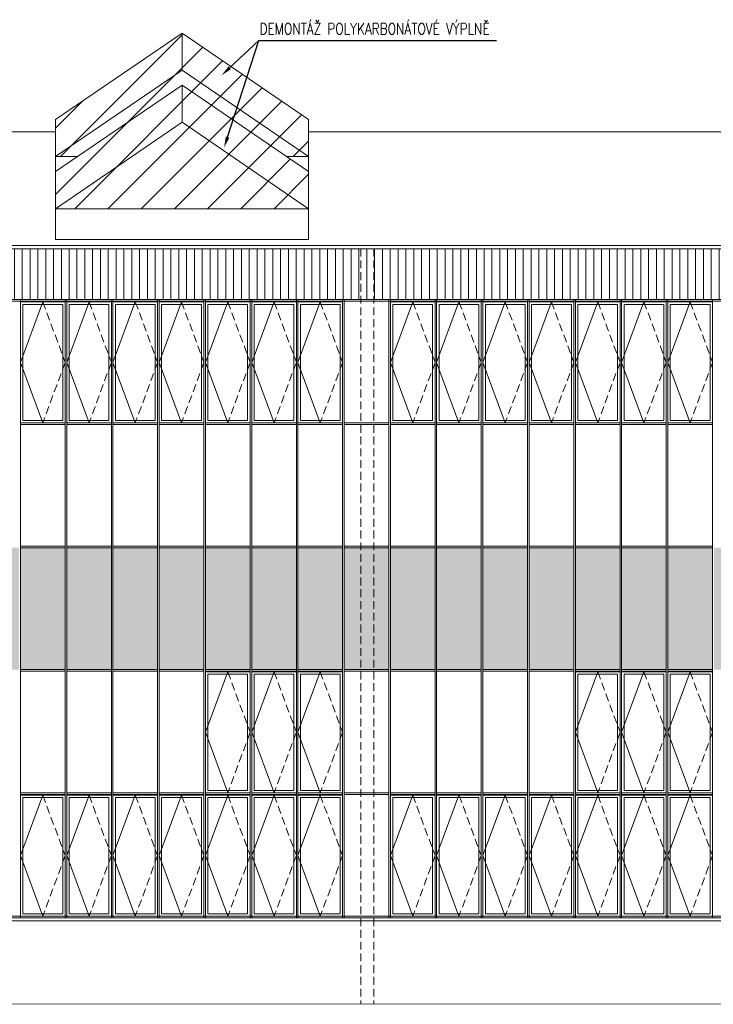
# Model space of a CAD drawing. Header units: millimetres. Extents: x -485339 to 286898, y -1189934 to 1602269.
# Tile 169 of 230: x -133517 to -122267, y -547485 to -531516. Entities that reach past the tile are written whole.
import ezdxf
from ezdxf import colors
from ezdxf.entities.mleader import LeaderData, LeaderLine
from ezdxf.math import Vec2, Vec3

# ---------------------------------------------------------------- set-up
doc = ezdxf.new("R2010")
doc.units = ezdxf.units.MM
doc.header["$LTSCALE"] = 10
doc.linetypes.add('DASHED', pattern=[19.05, 12.7, -6.35])
doc.linetypes.add('ČÁRKOVANÁ', pattern=[19.05, 12.7, -6.35])
for name, color, linetype, lineweight, true_color in [('BOUR_OBV.PLÁŠT', 7, 'Continuous', 18, 0x4ccd32), ('BOUR_OKNA', 7, 'Continuous', 18, 0x4ccd32), ('BOUR_ŠRAFY', 7, 'Continuous', 18, 0x4ccd32), ('BOURÁNÍ_POPIS', 7, 'Continuous', 18, 0x4ccd32)]:
    doc.layers.add(name, color=color, linetype=linetype, lineweight=lineweight, true_color=true_color)
for name, color, linetype, lineweight in [('St_otvory_okna', 40, 'Continuous', 18), ('St_sloupy_opláštění_pohled', 25, 'ČÁRKOVANÁ', 18), ('St_čáry_obrys', 5, 'Continuous', 35), ('St_čáry_plné', 250, 'Continuous', 18), ('St_šrafy', 250, 'Continuous', 18)]:
    doc.layers.add(name, color=color, linetype=linetype, lineweight=lineweight)
doc.styles.get("Standard").update_dxf_attribs({"font": 'simplex.shx', "width": 0.8})

# ---------------------------------------------------------------- blocks, each defined once
blk = doc.blocks.new('*U3875')
at = {"layer": 'St_sloupy_opláštění_pohled'}
for points in [[(-105, 6125), (-105, -6125)], [(105, 6125), (105, -6125)]]:
    blk.add_lwpolyline(points, dxfattribs=at)
blk = doc.blocks.new('*U3876')
at = {"layer": 'St_šrafy'}
blk.add_blockref('*U3875', (-54000, 0), dxfattribs=at)
blk = doc.blocks.new('*U4025')
at = {"layer": 'St_čáry_plné'}
for points in [[(2050, 273), (0, 1674), (-2050, 273)], [(0, 1073), (0, 1674)], [(2050, -328), (0, 1073), (-2050, -328)], [(2050, -573), (0, 828), (-2050, -573)], [(0, 227), (0, 828)], [(-2050, -1674), (-2050, 273)], [(2050, -1174), (0, 227), (-2050, -1174)], [(2050, -1674), (2050, 273)], [(-2050, -328), (-1691, -328)], [(2050, -328), (1691, -328)], [(-2050, -1174), (2050, -1174)], [(-2050, -1674), (2050, -1674)]]:
    blk.add_lwpolyline(points, dxfattribs=at)
blk = doc.blocks.new('*U4026')
at = {"layer": 'St_čáry_plné'}
blk.add_blockref('*U4025', (0, 0), dxfattribs=at)
blk = doc.blocks.new('G$CE9516F89')
at = {"layer": 'St_otvory_okna', "color": 0}
for points in [[(0, 0), (725, 0), (725, 1962.5), (0, 1962.5)], [(40, 40), (685, 40), (685, 1922.5), (40, 1922.5)]]:
    blk.add_lwpolyline(points, close=True, dxfattribs=at)
blk.add_lwpolyline([(362.5, 1962.5), (0, 981.25), (362.5, 0)], dxfattribs=at)
at = {"layer": 'St_otvory_okna', "color": 0, "linetype": 'ČÁRKOVANÁ'}
blk.add_lwpolyline([(362.5, 1962.5), (725, 981.25), (362.5, 0)], dxfattribs=at)

msp = doc.modelspace()

# ---------------------------------------------------------------- hatches: boundary and pattern name
at = {"layer": 'BOUR_ŠRAFY', "linetype": 'DASHED'}
h = msp.add_hatch(dxfattribs=at)
h.set_pattern_fill('ANSI31', color=256, scale=120)
h.paths.add_polyline_path([(-132934.2, -534580.9), (-128834.2, -534580.9), (-128834.2, -533979.8), (-129192.9, -533734.7), (-128834.2, -533734.7), (-128834.2, -533133.5), (-130884.2, -531733.1), (-132934.2, -533133.5), (-132934.2, -533734.7), (-132575.4, -533734.7), (-132934.2, -533979.8)])
at = {"layer": 'BOUR_ŠRAFY'}
h = msp.add_hatch(dxfattribs=at)
h.set_pattern_fill('ANSI31', color=256, scale=40, angle=45)
h.set_pattern_definition([(90, (0, 160416.98), (-127, 8e-15), [])])
h.paths.add_polyline_path([(-105754.9, -536055.2), (-105029.9, -536055.2), (-105004.9, -536055.2), (-104279.9, -536055.2), (-104254.9, -536055.2), (-103529.9, -536055.2), (-103504.9, -536055.2), (-102779.9, -536055.2), (-102754.9, -536055.2), (-102029.9, -536055.2), (-102004.9, -536055.2), (-101279.9, -536055.2), (-101254.9, -536055.2), (-100529.9, -536055.2), (-100504.9, -536055.2), (-99779.9, -536055.2), (-99754.9, -536055.2), (-99029.9, -536055.2), (-99004.9, -536055.2), (-98279.9, -536055.2), (-98254.9, -536055.2), (-97529.9, -536055.2), (-97504.9, -536055.2), (-96779.9, -536055.2), (-96754.9, -536055.2), (-96029.9, -536055.2), (-96004.9, -536055.2), (-95279.9, -536055.2), (-95254.9, -536055.2), (-94529.9, -536055.2), (-94504.9, -536055.2), (-93779.9, -536055.2), (-93754.9, -536055.2), (-93029.9, -536055.2), (-93004.9, -536055.2), (-92279.9, -536055.2), (-92254.9, -536055.2), (-91529.9, -536055.2), (-91504.9, -536055.2), (-90779.9, -536055.2), (-90754.9, -536055.2), (-90029.9, -536055.2), (-90004.9, -536055.2), (-89279.9, -536055.2), (-89254.9, -536055.2), (-88529.9, -536055.2), (-88504.9, -536055.2), (-87779.9, -536055.2), (-87754.9, -536055.2), (-87029.9, -536055.2), (-87004.9, -536055.2), (-86279.9, -536055.2), (-86254.9, -536055.2), (-85529.9, -536055.2), (-85504.9, -536055.2), (-84779.9, -536055.2), (-84754.9, -536055.2), (-84029.9, -536055.2), (-84004.9, -536055.2), (-83279.9, -536055.2), (-83254.9, -536055.2), (-82529.9, -536055.2), (-82504.9, -536055.2), (-81779.9, -536055.2), (-81754.9, -536055.2), (-81029.9, -536055.2), (-81004.9, -536055.2), (-80279.9, -536055.2), (-80254.9, -536055.2), (-79529.9, -536055.2), (-79504.9, -536055.2), (-78779.9, -536055.2), (-78754.9, -536055.2), (-78029.9, -536055.2), (-78004.9, -536055.2), (-77279.9, -536055.2), (-77254.9, -536055.2), (-76529.9, -536055.2), (-76504.9, -536055.2), (-75779.9, -536055.2), (-75754.9, -536055.2), (-75029.9, -536055.2), (-75004.9, -536055.2), (-74279.9, -536055.2), (-74254.9, -536055.2), (-73529.9, -536055.2), (-73504.9, -536055.2), (-72779.9, -536055.2), (-72754.9, -536055.2), (-72029.9, -536055.2), (-72004.9, -536055.2), (-71279.9, -536055.2), (-71254.9, -536055.2), (-70529.9, -536055.2), (-70504.9, -536055.2), (-70504.9, -535230.1), (-140279.9, -535230.1), (-140279.9, -536055.2), (-140254.9, -536055.2), (-139529.9, -536055.2), (-139504.9, -536055.2), (-138779.9, -536055.2), (-138754.9, -536055.2), (-138029.9, -536055.2), (-138004.9, -536055.2), (-137279.9, -536055.2), (-137254.9, -536055.2), (-136529.9, -536055.2), (-136504.9, -536055.2), (-135779.9, -536055.2), (-135754.9, -536055.2), (-135029.9, -536055.2), (-135004.9, -536055.2), (-134279.9, -536055.2), (-134254.9, -536055.2), (-133529.9, -536055.2), (-133504.9, -536055.2), (-132779.9, -536055.2), (-132754.9, -536055.2), (-132029.9, -536055.2), (-132004.9, -536055.2), (-131279.9, -536055.2), (-131254.9, -536055.2), (-130529.9, -536055.2), (-130504.9, -536055.2), (-129779.9, -536055.2), (-129754.9, -536055.2), (-129029.9, -536055.2), (-129004.9, -536055.2), (-128279.9, -536055.2), (-128254.9, -536055.2), (-127529.9, -536055.2), (-127504.9, -536055.2), (-126779.9, -536055.2), (-126754.9, -536055.2), (-126029.9, -536055.2), (-126004.9, -536055.2), (-125279.9, -536055.2), (-125254.9, -536055.2), (-124529.9, -536055.2), (-124504.9, -536055.2), (-123779.9, -536055.2), (-123754.9, -536055.2), (-123029.9, -536055.2), (-123004.9, -536055.2), (-122279.9, -536055.2), (-122254.9, -536055.2), (-121529.9, -536055.2), (-121504.9, -536055.2), (-120779.9, -536055.2), (-120754.9, -536055.2), (-120029.9, -536055.2), (-120004.9, -536055.2), (-119279.9, -536055.2), (-119254.9, -536055.2), (-118529.9, -536055.2), (-118504.9, -536055.2), (-117779.9, -536055.2), (-117754.9, -536055.2), (-117029.9, -536055.2), (-117004.9, -536055.2), (-116279.9, -536055.2), (-116254.9, -536055.2), (-115529.9, -536055.2), (-115504.9, -536055.2), (-114779.9, -536055.2), (-114754.9, -536055.2), (-114029.9, -536055.2), (-114004.9, -536055.2), (-113279.9, -536055.2), (-113254.9, -536055.2), (-112529.9, -536055.2), (-112504.9, -536055.2), (-111779.9, -536055.2), (-111754.9, -536055.2), (-111029.9, -536055.2), (-111004.9, -536055.2), (-110279.9, -536055.2), (-110254.9, -536055.2), (-109529.9, -536055.2), (-109504.9, -536055.2), (-108779.9, -536055.2), (-108754.9, -536055.2), (-108029.9, -536055.2), (-108004.9, -536055.2), (-107279.9, -536055.2), (-107254.9, -536055.2), (-106529.9, -536055.2), (-106504.9, -536055.2), (-105779.9, -536055.2)])
at = {"layer": 'St_otvory_okna'}
h = msp.add_hatch(color=254, dxfattribs=at)
h.dxf.hatch_style = 1
h.paths.add_polyline_path([(-139504.9, -542055.2), (-138779.9, -542055.2), (-138779.9, -540080.2), (-139504.9, -540080.2)])
h.paths.add_polyline_path([(-138029.9, -540080.2), (-138754.9, -540080.2), (-138754.9, -542055.2), (-138029.9, -542055.2)])
h.paths.add_polyline_path([(-137279.9, -540080.2), (-138004.9, -540080.2), (-138004.9, -542055.2), (-137279.9, -542055.2)])
h.paths.add_polyline_path([(-136529.9, -540080.2), (-137254.9, -540080.2), (-137254.9, -542055.2), (-136529.9, -542055.2)])
h.paths.add_polyline_path([(-136504.9, -542055.2), (-135779.9, -542055.2), (-135779.9, -540080.2), (-136504.9, -540080.2)])
h.paths.add_polyline_path([(-135754.9, -542055.2), (-135029.9, -542055.2), (-135029.9, -540080.2), (-135754.9, -540080.2)])
h.paths.add_polyline_path([(-135004.9, -542055.2), (-134279.9, -542055.2), (-134279.9, -540080.2), (-135004.9, -540080.2)])
h.paths.add_polyline_path([(-134254.9, -542055.2), (-133529.9, -542055.2), (-133529.9, -540080.2), (-134254.9, -540080.2)])
h.paths.add_polyline_path([(-132779.9, -540080.2), (-133504.9, -540080.2), (-133504.9, -542055.2), (-132779.9, -542055.2)])
h.paths.add_polyline_path([(-132754.9, -542055.2), (-132029.9, -542055.2), (-132029.9, -540080.2), (-132754.9, -540080.2)])
h.paths.add_polyline_path([(-132004.9, -542055.2), (-131279.9, -542055.2), (-131279.9, -540080.2), (-132004.9, -540080.2)])
h.paths.add_polyline_path([(-131254.9, -542055.2), (-130529.9, -542055.2), (-130529.9, -540080.2), (-131254.9, -540080.2)])
h.paths.add_polyline_path([(-130504.9, -542055.2), (-129779.9, -542055.2), (-129779.9, -540080.2), (-130504.9, -540080.2)])
h.paths.add_polyline_path([(-129754.9, -542055.2), (-129029.9, -542055.2), (-129029.9, -540080.2), (-129754.9, -540080.2)])
h.paths.add_polyline_path([(-129004.9, -542055.2), (-128279.9, -542055.2), (-128279.9, -540080.2), (-129004.9, -540080.2)])
h.paths.add_polyline_path([(-128254.9, -542055.2), (-127529.9, -542055.2), (-127529.9, -540080.2), (-128254.9, -540080.2)])
h.paths.add_polyline_path([(-127504.9, -542055.2), (-126779.9, -542055.2), (-126779.9, -540080.2), (-127504.9, -540080.2)])
h.paths.add_polyline_path([(-126754.9, -542055.2), (-126029.9, -542055.2), (-126029.9, -540080.2), (-126754.9, -540080.2)])
h.paths.add_polyline_path([(-126004.9, -542055.2), (-125279.9, -542055.2), (-125279.9, -540080.2), (-126004.9, -540080.2)])
h.paths.add_polyline_path([(-125254.9, -542055.2), (-124529.9, -542055.2), (-124529.9, -540080.2), (-125254.9, -540080.2)])
h.paths.add_polyline_path([(-124504.9, -542055.2), (-123779.9, -542055.2), (-123779.9, -540080.2), (-124504.9, -540080.2)])
h.paths.add_polyline_path([(-123754.9, -542055.2), (-123029.9, -542055.2), (-123029.9, -540080.2), (-123754.9, -540080.2)])
h.paths.add_polyline_path([(-123004.9, -542055.2), (-122279.9, -542055.2), (-122279.9, -540080.2), (-123004.9, -540080.2)])
h.paths.add_polyline_path([(-122254.9, -542055.2), (-121529.9, -542055.2), (-121529.9, -540080.2), (-122254.9, -540080.2)])
h.paths.add_polyline_path([(-121504.9, -542055.2), (-120779.9, -542055.2), (-120779.9, -540080.2), (-121504.9, -540080.2)])
h.paths.add_polyline_path([(-120754.9, -542055.2), (-120029.9, -542055.2), (-120029.9, -540080.2), (-120754.9, -540080.2)])
h.paths.add_polyline_path([(-120004.9, -542055.2), (-119279.9, -542055.2), (-119279.9, -540080.2), (-120004.9, -540080.2)])
h.paths.add_polyline_path([(-119254.9, -542055.2), (-118529.9, -542055.2), (-118529.9, -540080.2), (-119254.9, -540080.2)])
h.paths.add_polyline_path([(-118504.9, -542055.2), (-117779.9, -542055.2), (-117779.9, -540080.2), (-118504.9, -540080.2)])
h.paths.add_polyline_path([(-117754.9, -542055.2), (-117029.9, -542055.2), (-117029.9, -540080.2), (-117754.9, -540080.2)])
h.paths.add_polyline_path([(-116254.9, -542055.2), (-115529.9, -542055.2), (-115529.9, -540080.2), (-116254.9, -540080.2)])
h.paths.add_polyline_path([(-117004.9, -542055.2), (-116279.9, -542055.2), (-116279.9, -540080.2), (-117004.9, -540080.2)])
h.paths.add_polyline_path([(-115504.9, -542055.2), (-114779.9, -542055.2), (-114779.9, -540080.2), (-115504.9, -540080.2)])
h.paths.add_polyline_path([(-114754.9, -542055.2), (-114029.9, -542055.2), (-114029.9, -540080.2), (-114754.9, -540080.2)])
h.paths.add_polyline_path([(-114004.9, -542055.2), (-113279.9, -542055.2), (-113279.9, -540080.2), (-114004.9, -540080.2)])
h.paths.add_polyline_path([(-113254.9, -542055.2), (-112529.9, -542055.2), (-112529.9, -540080.2), (-113254.9, -540080.2)])
h.paths.add_polyline_path([(-112504.9, -542055.2), (-111779.9, -542055.2), (-111779.9, -540080.2), (-112504.9, -540080.2)])
h.paths.add_polyline_path([(-111754.9, -542055.2), (-111029.9, -542055.2), (-111029.9, -540080.2), (-111754.9, -540080.2)])
h.paths.add_polyline_path([(-111004.9, -542055.2), (-110279.9, -542055.2), (-110279.9, -540080.2), (-111004.9, -540080.2)])
h.paths.add_polyline_path([(-110254.9, -542055.2), (-109529.9, -542055.2), (-109529.9, -540080.2), (-110254.9, -540080.2)])
h.paths.add_polyline_path([(-109504.9, -542055.2), (-108779.9, -542055.2), (-108779.9, -540080.2), (-109504.9, -540080.2)])
h.paths.add_polyline_path([(-108754.9, -542055.2), (-108029.9, -542055.2), (-108029.9, -540080.2), (-108754.9, -540080.2)])
h.paths.add_polyline_path([(-108004.9, -542055.2), (-107279.9, -542055.2), (-107279.9, -540080.2), (-108004.9, -540080.2)])
h.paths.add_polyline_path([(-107254.9, -542055.2), (-106529.9, -542055.2), (-106529.9, -540080.2), (-107254.9, -540080.2)])
h.paths.add_polyline_path([(-106504.9, -542055.2), (-105779.9, -542055.2), (-105779.9, -540080.2), (-106504.9, -540080.2)])
h.paths.add_polyline_path([(-105754.9, -542055.2), (-105029.9, -542055.2), (-105029.9, -540080.2), (-105754.9, -540080.2)])
h.paths.add_polyline_path([(-105004.9, -542055.2), (-104279.9, -542055.2), (-104279.9, -540080.2), (-105004.9, -540080.2)])
h.paths.add_polyline_path([(-104254.9, -542055.2), (-103529.9, -542055.2), (-103529.9, -540080.2), (-104254.9, -540080.2)])
h.paths.add_polyline_path([(-103504.9, -542055.2), (-102779.9, -542055.2), (-102779.9, -540080.2), (-103504.9, -540080.2)])
h.paths.add_polyline_path([(-102754.9, -542055.2), (-102029.9, -542055.2), (-102029.9, -540080.2), (-102754.9, -540080.2)])
h.paths.add_polyline_path([(-102004.9, -542055.2), (-101279.9, -542055.2), (-101279.9, -540080.2), (-102004.9, -540080.2)])
h.paths.add_polyline_path([(-101254.9, -542055.2), (-100529.9, -542055.2), (-100529.9, -540080.2), (-101254.9, -540080.2)])
h.paths.add_polyline_path([(-100504.9, -542055.2), (-99779.9, -542055.2), (-99779.9, -540080.2), (-100504.9, -540080.2)])
h.paths.add_polyline_path([(-99754.9, -542055.2), (-99029.9, -542055.2), (-99029.9, -540080.2), (-99754.9, -540080.2)])
h.paths.add_polyline_path([(-99004.9, -542055.2), (-98279.9, -542055.2), (-98279.9, -540080.2), (-99004.9, -540080.2)])
h.paths.add_polyline_path([(-98254.9, -542055.2), (-97529.9, -542055.2), (-97529.9, -540080.2), (-98254.9, -540080.2)])
h.paths.add_polyline_path([(-97504.9, -542055.2), (-96779.9, -542055.2), (-96779.9, -540080.2), (-97504.9, -540080.2)])
h.paths.add_polyline_path([(-96754.9, -542055.2), (-96029.9, -542055.2), (-96029.9, -540080.2), (-96754.9, -540080.2)])
h.paths.add_polyline_path([(-96004.9, -542055.2), (-95279.9, -542055.2), (-95279.9, -540080.2), (-96004.9, -540080.2)])
h.paths.add_polyline_path([(-95254.9, -542055.2), (-94529.9, -542055.2), (-94529.9, -540080.2), (-95254.9, -540080.2)])
h.paths.add_polyline_path([(-94504.9, -542055.2), (-93779.9, -542055.2), (-93779.9, -540080.2), (-94504.9, -540080.2)])
h.paths.add_polyline_path([(-93754.9, -542055.2), (-93029.9, -542055.2), (-93029.9, -540080.2), (-93754.9, -540080.2)])
h.paths.add_polyline_path([(-93004.9, -542055.2), (-92279.9, -542055.2), (-92279.9, -540080.2), (-93004.9, -540080.2)])
h.paths.add_polyline_path([(-92254.9, -542055.2), (-91529.9, -542055.2), (-91529.9, -540080.2), (-92254.9, -540080.2)])
h.paths.add_polyline_path([(-91504.9, -542055.2), (-90779.9, -542055.2), (-90779.9, -540080.2), (-91504.9, -540080.2)])
h.paths.add_polyline_path([(-90754.9, -542055.2), (-90029.9, -542055.2), (-90029.9, -540080.2), (-90754.9, -540080.2)])
h.paths.add_polyline_path([(-90004.9, -542055.2), (-89279.9, -542055.2), (-89279.9, -540080.2), (-90004.9, -540080.2)])
h.paths.add_polyline_path([(-89254.9, -542055.2), (-88529.9, -542055.2), (-88529.9, -540080.2), (-89254.9, -540080.2)])
h.paths.add_polyline_path([(-88504.9, -542055.2), (-87779.9, -542055.2), (-87779.9, -540080.2), (-88504.9, -540080.2)])
h.paths.add_polyline_path([(-87754.9, -542055.2), (-87029.9, -542055.2), (-87029.9, -540080.2), (-87754.9, -540080.2)])
h.paths.add_polyline_path([(-87004.9, -542055.2), (-86279.9, -542055.2), (-86279.9, -540080.2), (-87004.9, -540080.2)])
h.paths.add_polyline_path([(-86254.9, -542055.2), (-85529.9, -542055.2), (-85529.9, -540080.2), (-86254.9, -540080.2)])
h.paths.add_polyline_path([(-85504.9, -542055.2), (-84779.9, -542055.2), (-84779.9, -540080.2), (-85504.9, -540080.2)])
h.paths.add_polyline_path([(-84754.9, -542055.2), (-84029.9, -542055.2), (-84029.9, -540080.2), (-84754.9, -540080.2)])
h.paths.add_polyline_path([(-84004.9, -542055.2), (-83279.9, -542055.2), (-83279.9, -540080.2), (-84004.9, -540080.2)])
h.paths.add_polyline_path([(-83254.9, -542055.2), (-82529.9, -542055.2), (-82529.9, -540080.2), (-83254.9, -540080.2)])
h.paths.add_polyline_path([(-82504.9, -542055.2), (-81779.9, -542055.2), (-81779.9, -540080.2), (-82504.9, -540080.2)])
h.paths.add_polyline_path([(-81754.9, -542055.2), (-81029.9, -542055.2), (-81029.9, -540080.2), (-81754.9, -540080.2)])
h.paths.add_polyline_path([(-81004.9, -542055.2), (-80279.9, -542055.2), (-80279.9, -540080.2), (-81004.9, -540080.2)])
h.paths.add_polyline_path([(-80254.9, -542055.2), (-79529.9, -542055.2), (-79529.9, -540080.2), (-80254.9, -540080.2)])
h.paths.add_polyline_path([(-79504.9, -542055.2), (-78779.9, -542055.2), (-78779.9, -540080.2), (-79504.9, -540080.2)])
h.paths.add_polyline_path([(-78754.9, -542055.2), (-78029.9, -542055.2), (-78029.9, -540080.2), (-78754.9, -540080.2)])
h.paths.add_polyline_path([(-78004.9, -542055.2), (-77279.9, -542055.2), (-77279.9, -540080.2), (-78004.9, -540080.2)])
h.paths.add_polyline_path([(-77254.9, -542055.2), (-76529.9, -542055.2), (-76529.9, -540080.2), (-77254.9, -540080.2)])
h.paths.add_polyline_path([(-76504.9, -542055.2), (-75779.9, -542055.2), (-75779.9, -540080.2), (-76504.9, -540080.2)])
h.paths.add_polyline_path([(-75754.9, -542055.2), (-75029.9, -542055.2), (-75029.9, -540080.2), (-75754.9, -540080.2)])
h.paths.add_polyline_path([(-75004.9, -542055.2), (-74279.9, -542055.2), (-74279.9, -540080.2), (-75004.9, -540080.2)])
h.paths.add_polyline_path([(-74254.9, -542055.2), (-73529.9, -542055.2), (-73529.9, -540080.2), (-74254.9, -540080.2)])
h.paths.add_polyline_path([(-72779.9, -540080.2), (-73504.9, -540080.2), (-73504.9, -542055.2), (-72779.9, -542055.2)])
h.paths.add_polyline_path([(-72029.9, -540080.2), (-72754.9, -540080.2), (-72754.9, -542055.2), (-72029.9, -542055.2)])
h.paths.add_polyline_path([(-71279.9, -540080.2), (-72004.9, -540080.2), (-72004.9, -542055.2), (-71279.9, -542055.2)])
h.paths.add_polyline_path([(-70529.9, -540080.2), (-71254.9, -540080.2), (-71254.9, -542055.2), (-70529.9, -542055.2)])

# ---------------------------------------------------------------- linework, layer by layer
at = {"layer": 'BOUR_OBV.PLÁŠT'}
for p, q in [((-140279.9, -536055.2), (-70504.9, -536055.2)), ((-140254.9, -536080.2), (-70529.9, -536080.2)), ((-132779.9, -540080.2), (-133504.9, -540080.2)), ((-133504.9, -540080.2), (-133504.9, -542055.2)), ((-132779.9, -542055.2), (-132779.9, -540080.2)), ((-132754.9, -540080.2), (-132754.9, -542055.2)), ((-132029.9, -540080.2), (-132754.9, -540080.2)), ((-132029.9, -542055.2), (-132029.9, -540080.2)), ((-132004.9, -540080.2), (-132004.9, -542055.2)), ((-131279.9, -540080.2), (-132004.9, -540080.2)), ((-131279.9, -542055.2), (-131279.9, -540080.2)), ((-131254.9, -540080.2), (-131254.9, -542055.2)), ((-130529.9, -540080.2), (-131254.9, -540080.2)), ((-130529.9, -542055.2), (-130529.9, -540080.2)), ((-130504.9, -540080.2), (-130504.9, -542055.2)), ((-129779.9, -540080.2), (-130504.9, -540080.2)), ((-129779.9, -542055.2), (-129779.9, -540080.2)), ((-129754.9, -540080.2), (-129754.9, -542055.2)), ((-129029.9, -540080.2), (-129754.9, -540080.2)), ((-129029.9, -542055.2), (-129029.9, -540080.2)), ((-129004.9, -540080.2), (-129004.9, -542055.2)), ((-128279.9, -540080.2), (-129004.9, -540080.2)), ((-128279.9, -542055.2), (-128279.9, -540080.2)), ((-128254.9, -540080.2), (-128254.9, -542055.2)), ((-127529.9, -540080.2), (-128254.9, -540080.2)), ((-127529.9, -542055.2), (-127529.9, -540080.2)), ((-127504.9, -540080.2), (-127504.9, -542055.2)), ((-126779.9, -540080.2), (-127504.9, -540080.2)), ((-126779.9, -542055.2), (-126779.9, -540080.2)), ((-126754.9, -540080.2), (-126754.9, -542055.2)), ((-126029.9, -540080.2), (-126754.9, -540080.2)), ((-126029.9, -542055.2), (-126029.9, -540080.2)), ((-126004.9, -540080.2), (-126004.9, -542055.2)), ((-125279.9, -540080.2), (-126004.9, -540080.2)), ((-125279.9, -542055.2), (-125279.9, -540080.2)), ((-125254.9, -540080.2), (-125254.9, -542055.2)), ((-124529.9, -540080.2), (-125254.9, -540080.2)), ((-124529.9, -542055.2), (-124529.9, -540080.2)), ((-124504.9, -540080.2), (-124504.9, -542055.2)), ((-123779.9, -540080.2), (-124504.9, -540080.2)), ((-123779.9, -542055.2), (-123779.9, -540080.2)), ((-123754.9, -540080.2), (-123754.9, -542055.2)), ((-123029.9, -540080.2), (-123754.9, -540080.2)), ((-123029.9, -542055.2), (-123029.9, -540080.2)), ((-123004.9, -540080.2), (-123004.9, -542055.2)), ((-122279.9, -540080.2), (-123004.9, -540080.2)), ((-122279.9, -542055.2), (-122279.9, -540080.2)), ((-133504.9, -542055.2), (-132779.9, -542055.2)), ((-132754.9, -542055.2), (-132029.9, -542055.2)), ((-132004.9, -542055.2), (-131279.9, -542055.2)), ((-131254.9, -542055.2), (-130529.9, -542055.2)), ((-130504.9, -542055.2), (-129779.9, -542055.2)), ((-129754.9, -542055.2), (-129029.9, -542055.2)), ((-129004.9, -542055.2), (-128279.9, -542055.2)), ((-128254.9, -542055.2), (-127529.9, -542055.2)), ((-127504.9, -542055.2), (-126779.9, -542055.2)), ((-126754.9, -542055.2), (-126029.9, -542055.2)), ((-126004.9, -542055.2), (-125279.9, -542055.2)), ((-125254.9, -542055.2), (-124529.9, -542055.2)), ((-124504.9, -542055.2), (-123779.9, -542055.2)), ((-123754.9, -542055.2), (-123029.9, -542055.2)), ((-123004.9, -542055.2), (-122279.9, -542055.2)), ((-70504.9, -546080.2), (-140279.9, -546080.2)), ((-70529.9, -546055.2), (-140254.9, -546055.2))]:
    msp.add_line(p, q, dxfattribs=at)
for points in [[(-133504.9, -536055.2), (-132779.9, -536055.2)], [(-133504.9, -546080.2), (-133504.9, -536055.2)], [(-133504.9, -536080.2), (-132779.9, -536080.2)], [(-132779.9, -546080.2), (-132779.9, -536055.2)], [(-132754.9, -536055.2), (-132029.9, -536055.2)], [(-132754.9, -546080.2), (-132754.9, -536055.2)], [(-132754.9, -536080.2), (-132029.9, -536080.2)], [(-132029.9, -546080.2), (-132029.9, -536055.2)], [(-132004.9, -536055.2), (-131279.9, -536055.2)], [(-132004.9, -546080.2), (-132004.9, -536055.2)], [(-132004.9, -536080.2), (-131279.9, -536080.2)], [(-131279.9, -546080.2), (-131279.9, -536055.2)], [(-131254.9, -536055.2), (-130529.9, -536055.2)], [(-131254.9, -546080.2), (-131254.9, -536055.2)], [(-131254.9, -536080.2), (-130529.9, -536080.2)], [(-130529.9, -546080.2), (-130529.9, -536055.2)], [(-130504.9, -536055.2), (-129779.9, -536055.2)], [(-130504.9, -546080.2), (-130504.9, -536055.2)], [(-130504.9, -536080.2), (-129779.9, -536080.2)], [(-129779.9, -546080.2), (-129779.9, -536055.2)], [(-129754.9, -536055.2), (-129029.9, -536055.2)], [(-129754.9, -546080.2), (-129754.9, -536055.2)], [(-129754.9, -536080.2), (-129029.9, -536080.2)], [(-129029.9, -546080.2), (-129029.9, -536055.2)], [(-129004.9, -536055.2), (-128279.9, -536055.2)], [(-129004.9, -546080.2), (-129004.9, -536055.2)], [(-129004.9, -536080.2), (-128279.9, -536080.2)], [(-128279.9, -546080.2), (-128279.9, -536055.2)], [(-128254.9, -536055.2), (-127529.9, -536055.2)], [(-128254.9, -546080.2), (-128254.9, -536055.2)], [(-128254.9, -536080.2), (-127529.9, -536080.2)], [(-127529.9, -546080.2), (-127529.9, -536055.2)], [(-127504.9, -536055.2), (-126779.9, -536055.2)], [(-127504.9, -546080.2), (-127504.9, -536055.2)], [(-127504.9, -536080.2), (-126779.9, -536080.2)], [(-126779.9, -546080.2), (-126779.9, -536055.2)], [(-126754.9, -536055.2), (-126029.9, -536055.2)], [(-126754.9, -546080.2), (-126754.9, -536055.2)], [(-126754.9, -536080.2), (-126029.9, -536080.2)], [(-126029.9, -546080.2), (-126029.9, -536055.2)], [(-126004.9, -536055.2), (-125279.9, -536055.2)], [(-126004.9, -546080.2), (-126004.9, -536055.2)], [(-126004.9, -536080.2), (-125279.9, -536080.2)], [(-125279.9, -546080.2), (-125279.9, -536055.2)], [(-125254.9, -536055.2), (-124529.9, -536055.2)], [(-125254.9, -546080.2), (-125254.9, -536055.2)], [(-125254.9, -536080.2), (-124529.9, -536080.2)], [(-124529.9, -546080.2), (-124529.9, -536055.2)], [(-124504.9, -536055.2), (-123779.9, -536055.2)], [(-124504.9, -546080.2), (-124504.9, -536055.2)], [(-124504.9, -536080.2), (-123779.9, -536080.2)], [(-123779.9, -546080.2), (-123779.9, -536055.2)], [(-123754.9, -536055.2), (-123029.9, -536055.2)], [(-123754.9, -546080.2), (-123754.9, -536055.2)], [(-123754.9, -536080.2), (-123029.9, -536080.2)], [(-123029.9, -546080.2), (-123029.9, -536055.2)], [(-123004.9, -536055.2), (-122279.9, -536055.2)], [(-123004.9, -546080.2), (-123004.9, -536055.2)], [(-123004.9, -536080.2), (-122279.9, -536080.2)], [(-122279.9, -546080.2), (-122279.9, -536055.2)], [(-133504.9, -538055.2), (-132779.9, -538055.2)], [(-133504.9, -538080.2), (-132779.9, -538080.2)], [(-132754.9, -538055.2), (-132029.9, -538055.2)], [(-132754.9, -538080.2), (-132029.9, -538080.2)], [(-132004.9, -538055.2), (-131279.9, -538055.2)], [(-132004.9, -538080.2), (-131279.9, -538080.2)], [(-131254.9, -538055.2), (-130529.9, -538055.2)], [(-131254.9, -538080.2), (-130529.9, -538080.2)], [(-130504.9, -538055.2), (-129779.9, -538055.2)], [(-130504.9, -538080.2), (-129779.9, -538080.2)], [(-129754.9, -538055.2), (-129029.9, -538055.2)], [(-129754.9, -538080.2), (-129029.9, -538080.2)], [(-129004.9, -538055.2), (-128279.9, -538055.2)], [(-129004.9, -538080.2), (-128279.9, -538080.2)], [(-128254.9, -538055.2), (-127529.9, -538055.2)], [(-128254.9, -538080.2), (-127529.9, -538080.2)], [(-127504.9, -538055.2), (-126779.9, -538055.2)], [(-127504.9, -538080.2), (-126779.9, -538080.2)], [(-126754.9, -538055.2), (-126029.9, -538055.2)], [(-126754.9, -538080.2), (-126029.9, -538080.2)], [(-126004.9, -538055.2), (-125279.9, -538055.2)], [(-126004.9, -538080.2), (-125279.9, -538080.2)], [(-125254.9, -538055.2), (-124529.9, -538055.2)], [(-125254.9, -538080.2), (-124529.9, -538080.2)], [(-124504.9, -538055.2), (-123779.9, -538055.2)], [(-124504.9, -538080.2), (-123779.9, -538080.2)], [(-123754.9, -538055.2), (-123029.9, -538055.2)], [(-123754.9, -538080.2), (-123029.9, -538080.2)], [(-123004.9, -538055.2), (-122279.9, -538055.2)], [(-123004.9, -538080.2), (-122279.9, -538080.2)], [(-133504.9, -540055.2), (-132779.9, -540055.2)], [(-133504.9, -540080.2), (-132779.9, -540080.2)], [(-132754.9, -540055.2), (-132029.9, -540055.2)], [(-132754.9, -540080.2), (-132029.9, -540080.2)], [(-132004.9, -540055.2), (-131279.9, -540055.2)], [(-132004.9, -540080.2), (-131279.9, -540080.2)], [(-131254.9, -540055.2), (-130529.9, -540055.2)], [(-131254.9, -540080.2), (-130529.9, -540080.2)], [(-130504.9, -540055.2), (-129779.9, -540055.2)], [(-130504.9, -540080.2), (-129779.9, -540080.2)], [(-129754.9, -540055.2), (-129029.9, -540055.2)], [(-129754.9, -540080.2), (-129029.9, -540080.2)], [(-129004.9, -540055.2), (-128279.9, -540055.2)], [(-129004.9, -540080.2), (-128279.9, -540080.2)], [(-128254.9, -540055.2), (-127529.9, -540055.2)], [(-128254.9, -540080.2), (-127529.9, -540080.2)], [(-127504.9, -540055.2), (-126779.9, -540055.2)], [(-127504.9, -540080.2), (-126779.9, -540080.2)], [(-126754.9, -540055.2), (-126029.9, -540055.2)], [(-126754.9, -540080.2), (-126029.9, -540080.2)], [(-126004.9, -540055.2), (-125279.9, -540055.2)], [(-126004.9, -540080.2), (-125279.9, -540080.2)], [(-125254.9, -540055.2), (-124529.9, -540055.2)], [(-125254.9, -540080.2), (-124529.9, -540080.2)], [(-124504.9, -540055.2), (-123779.9, -540055.2)], [(-124504.9, -540080.2), (-123779.9, -540080.2)], [(-123754.9, -540055.2), (-123029.9, -540055.2)], [(-123754.9, -540080.2), (-123029.9, -540080.2)], [(-123004.9, -540055.2), (-122279.9, -540055.2)], [(-123004.9, -540080.2), (-122279.9, -540080.2)], [(-133504.9, -542055.2), (-132779.9, -542055.2)], [(-133504.9, -542080.2), (-132779.9, -542080.2)], [(-132754.9, -542055.2), (-132029.9, -542055.2)], [(-132754.9, -542080.2), (-132029.9, -542080.2)], [(-132004.9, -542055.2), (-131279.9, -542055.2)], [(-132004.9, -542080.2), (-131279.9, -542080.2)], [(-131254.9, -542055.2), (-130529.9, -542055.2)], [(-131254.9, -542080.2), (-130529.9, -542080.2)], [(-130504.9, -542055.2), (-129779.9, -542055.2)], [(-130504.9, -542080.2), (-129779.9, -542080.2)], [(-129754.9, -542055.2), (-129029.9, -542055.2)], [(-129754.9, -542080.2), (-129029.9, -542080.2)], [(-129004.9, -542055.2), (-128279.9, -542055.2)], [(-129004.9, -542080.2), (-128279.9, -542080.2)], [(-128254.9, -542055.2), (-127529.9, -542055.2)], [(-128254.9, -542080.2), (-127529.9, -542080.2)], [(-127504.9, -542055.2), (-126779.9, -542055.2)], [(-127504.9, -542080.2), (-126779.9, -542080.2)], [(-126754.9, -542055.2), (-126029.9, -542055.2)], [(-126754.9, -542080.2), (-126029.9, -542080.2)], [(-126004.9, -542055.2), (-125279.9, -542055.2)], [(-126004.9, -542080.2), (-125279.9, -542080.2)], [(-125254.9, -542055.2), (-124529.9, -542055.2)], [(-125254.9, -542080.2), (-124529.9, -542080.2)], [(-124504.9, -542055.2), (-123779.9, -542055.2)], [(-124504.9, -542080.2), (-123779.9, -542080.2)], [(-123754.9, -542055.2), (-123029.9, -542055.2)], [(-123754.9, -542080.2), (-123029.9, -542080.2)], [(-123004.9, -542055.2), (-122279.9, -542055.2)], [(-123004.9, -542080.2), (-122279.9, -542080.2)], [(-133504.9, -544055.2), (-132779.9, -544055.2)], [(-133504.9, -544080.2), (-132779.9, -544080.2)], [(-132754.9, -544055.2), (-132029.9, -544055.2)], [(-132754.9, -544080.2), (-132029.9, -544080.2)], [(-132004.9, -544055.2), (-131279.9, -544055.2)], [(-132004.9, -544080.2), (-131279.9, -544080.2)], [(-131254.9, -544055.2), (-130529.9, -544055.2)], [(-131254.9, -544080.2), (-130529.9, -544080.2)], [(-130504.9, -544055.2), (-129779.9, -544055.2)], [(-130504.9, -544080.2), (-129779.9, -544080.2)], [(-129754.9, -544055.2), (-129029.9, -544055.2)], [(-129754.9, -544080.2), (-129029.9, -544080.2)], [(-129004.9, -544055.2), (-128279.9, -544055.2)], [(-129004.9, -544080.2), (-128279.9, -544080.2)], [(-128254.9, -544055.2), (-127529.9, -544055.2)], [(-128254.9, -544080.2), (-127529.9, -544080.2)], [(-127504.9, -544055.2), (-126779.9, -544055.2)], [(-127504.9, -544080.2), (-126779.9, -544080.2)], [(-126754.9, -544055.2), (-126029.9, -544055.2)], [(-126754.9, -544080.2), (-126029.9, -544080.2)], [(-126004.9, -544055.2), (-125279.9, -544055.2)], [(-126004.9, -544080.2), (-125279.9, -544080.2)], [(-125254.9, -544055.2), (-124529.9, -544055.2)], [(-125254.9, -544080.2), (-124529.9, -544080.2)], [(-124504.9, -544055.2), (-123779.9, -544055.2)], [(-124504.9, -544080.2), (-123779.9, -544080.2)], [(-123754.9, -544055.2), (-123029.9, -544055.2)], [(-123754.9, -544080.2), (-123029.9, -544080.2)], [(-123004.9, -544055.2), (-122279.9, -544055.2)], [(-123004.9, -544080.2), (-122279.9, -544080.2)]]:
    msp.add_lwpolyline(points, dxfattribs=at)
at = {"layer": 'St_čáry_obrys', "const_width": 10}
msp.add_lwpolyline([(-142454.3, -547480.2), (-42636.8, -547480.2)], dxfattribs=at)
at = {"layer": 'St_čáry_plné'}
for points in [[(-140279.9, -546080.2), (-70504.9, -546080.2)], [(-140279.9, -546130.2), (-70504.9, -546130.2)]]:
    msp.add_lwpolyline(points, dxfattribs=at)
at = {"layer": 'St_šrafy'}
for points in [[(-140579.9, -533335.9), (-132934.2, -533335.9)], [(-128834.2, -533335.9), (-120934.2, -533335.9)], [(-140579.9, -535180.1), (-70504.9, -535180.1)], [(-140579.9, -535230.1), (-70504.9, -535230.1)]]:
    msp.add_lwpolyline(points, dxfattribs=at)

# ---------------------------------------------------------------- block references
at = {"layer": 'BOUR_OKNA'}
for p in [(-133504.9, -538055.2), (-132754.9, -538055.2), (-132004.9, -538055.2), (-131254.9, -538055.2), (-130504.9, -538055.2), (-129754.9, -538055.2), (-129004.9, -538055.2), (-127504.9, -538055.2), (-126754.9, -538055.2), (-126004.9, -538055.2), (-125254.9, -538055.2), (-124504.9, -538055.2), (-123754.9, -538055.2), (-123004.9, -538055.2), (-130504.9, -544055.2), (-129754.9, -544055.2), (-129004.9, -544055.2), (-124504.9, -544055.2), (-123754.9, -544055.2), (-123004.9, -544055.2), (-133504.9, -546055.2), (-132754.9, -546055.2), (-132004.9, -546055.2), (-131254.9, -546055.2), (-130504.9, -546055.2), (-129754.9, -546055.2), (-129004.9, -546055.2), (-127504.9, -546055.2), (-126754.9, -546055.2), (-126004.9, -546055.2), (-125254.9, -546055.2), (-124504.9, -546055.2), (-123754.9, -546055.2), (-123004.9, -546055.2)]:
    msp.add_blockref('G$CE9516F89', p, dxfattribs=at)
at = {"layer": 'St_čáry_plné'}
msp.add_blockref('*U4026', (-130884.2, -533407), dxfattribs=at)
at = {"layer": 'St_šrafy'}
msp.add_blockref('*U3876', (-73879.9, -541355.1), dxfattribs=at)

# ---------------------------------------------------------------- leaders
at = {"layer": 'BOURÁNÍ_POPIS'}
ml = msp.add_multileader_mtext('Standard', dxfattribs=at)
ml.set_content('DEMONTÁŽ POLYKARBONÁTOVÉ VÝPLNĚ')
ml.set_leader_properties()
ml.build(insert=Vec2(0, 0))
ml.multileader.update_dxf_attribs({"text_left_attachment_type": 6, "text_right_attachment_type": 6, "arrow_head_size": 180})
ctx = ml.context
ctx.base_point, ctx.char_height, ctx.arrow_head_size, ctx.plane_origin = Vec3(-129629.2, -531851.5), 180, 180, Vec3(-128838.9, -530887.1)
ctx.left_attachment, ctx.right_attachment = 6, 6
notes = []
notes.append((ctx, [(0, (1, 1, 0), (-129637.2, -531851.5), (1, 0), 8, [(0, [(-130243.2, -532419.2)], 0, [])])]))
ctx.mtext.insert, ctx.mtext.flow_direction = Vec3(-129627.2, -531573.8), 5
ml = msp.add_multileader_mtext('Standard', dxfattribs=at)
ml.set_content('')
ml.set_leader_properties()
ml.build(insert=Vec2(0, 0))
ml.multileader.update_dxf_attribs({"text_left_attachment_type": 6, "text_right_attachment_type": 6, "arrow_head_size": 180})
ctx = ml.context
ctx.base_point, ctx.char_height, ctx.arrow_head_size, ctx.plane_origin = Vec3(-129629.2, -531851.5), 180, 180, Vec3(-130201.6, -533592)
ctx.left_attachment, ctx.right_attachment = 6, 6
notes.append((ctx, [(0, (1, 1, 0), (-129637.2, -531851.5), (1, 0), 8, [(0, [(-130201.6, -533592)], 0, [])])]))
ctx.mtext.insert, ctx.mtext.flow_direction = Vec3(-129627.2, -531851.5), 5
for ctx, leaders in notes:
    for number, flags, end, landing, length, lines in leaders:
        leader = LeaderData()
        leader.index, (leader.has_last_leader_line, leader.has_dogleg_vector, leader.attachment_direction) = number, flags
        leader.last_leader_point, leader.dogleg_vector, leader.dogleg_length = Vec3(end), Vec3(landing), length
        for number, points, colour, breaks in lines:
            line = LeaderLine()
            line.index, line.vertices, line.color, line.breaks = number, Vec3.list(points), colors.encode_raw_color(colour), breaks
            leader.lines.append(line)
        ctx.leaders.append(leader)

doc.saveas('drawing.dxf')
